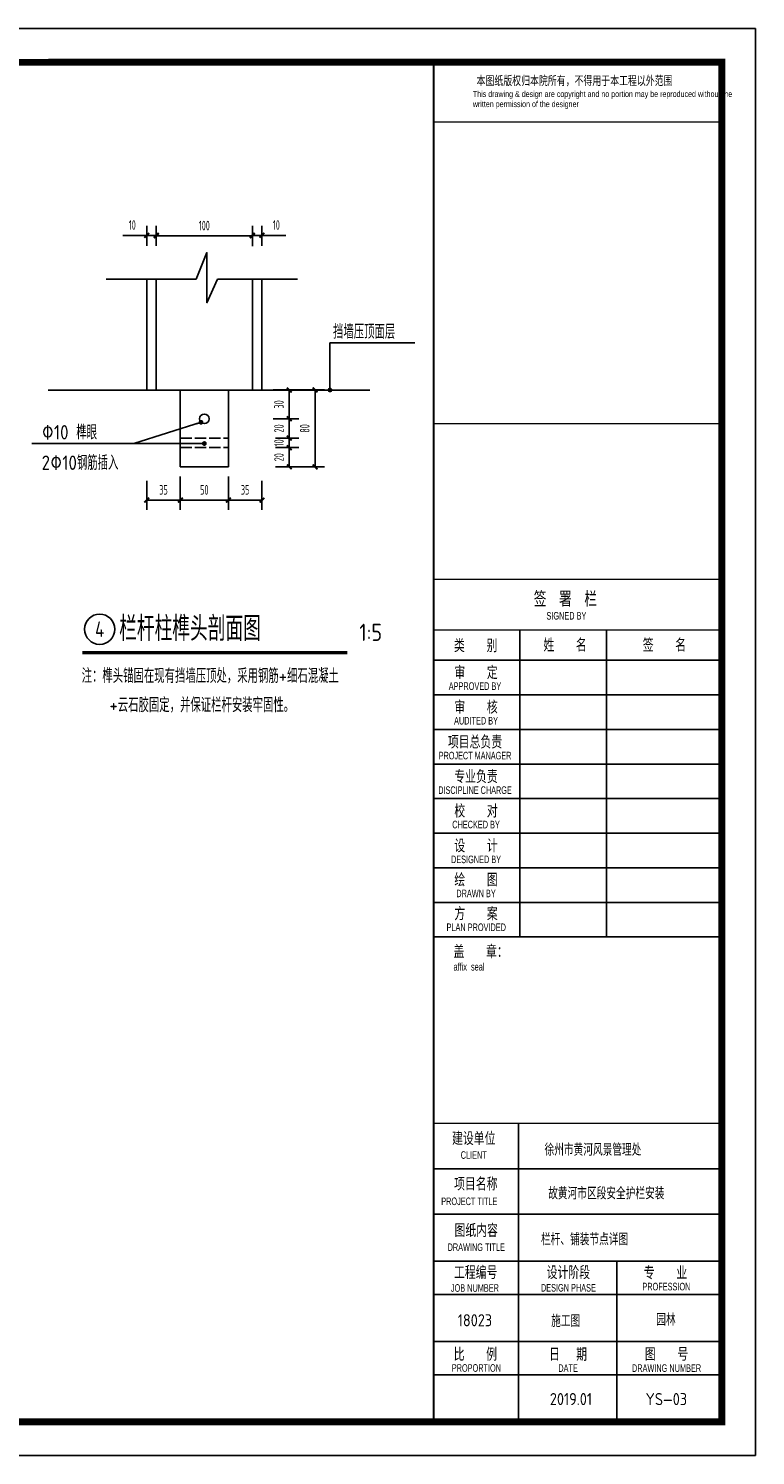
# Model space of a CAD drawing. Extents: x 40412 to 208412, y 14720 to 44420.
# Tile 8 of 8: x 193273 to 208412, y 14720 to 44420. Entities that reach past the tile are written whole.
import ezdxf
from ezdxf.enums import TextEntityAlignment as Align

# ---------------------------------------------------------------- set-up
doc = ezdxf.new("R2010")
doc.units = 0
doc.header["$LTSCALE"] = 1000
doc.header["$MEASUREMENT"] = 0
doc.linetypes.add('ACAD_ISO02W100', pattern=[15, 12, -3])
for name, color, linetype in [('(标注文字)', 7, 'Continuous'), ('DIM_SYMB', 3, 'Continuous'), ('PUB_TEXT', 7, 'Continuous')]:
    doc.layers.add(name, color=color, linetype=linetype)
doc.styles.add('AHZ', font='sysz.shx', dxfattribs={"width": 0.7, "bigfont": 'syfs.shx'})
doc.styles.add('ARIAL', font='arial.ttf', dxfattribs={"width": 0.8})
doc.styles.add('HJCHT', font='simhei.ttf', dxfattribs={"width": 0.7})
doc.styles.add('HJCY', font='eurr____.ttf', dxfattribs={"width": 0.7})
doc.styles.get("Standard").update_dxf_attribs({"font": 'gbenor.shx', "bigfont": 'gbcbig.shx'})
doc.dimstyles.new('01', dxfattribs={"dimtxt": 200, "dimasz": 100, "dimexe": 200, "dimexo": 200, "dimgap": 100, "dimtad": 1, "dimtoh": 1, "dimdec": 0, "dimtxsty": 'AHZ', "dimblk": 'ARCHTICK', "dimcen": 50, "dimclrd": 3, "dimclre": 3, "dimclrt": 3, "dimadec": 0, "dimazin": 0, "dimtfac": 1, "dimtdec": 0, "dimtmove": 0, "dimatfit": 3, "dimldrblk": 'DOT', "dimfxl": 1, "dimarcsym": 0})

# ---------------------------------------------------------------- blocks, each defined once
blk = doc.blocks.new('A$C3E974239')
for p, q in [((500, 28997), (500, 20997)), ((900, 28997), (900, 20997)), ((1300, 28997), (1300, 20997)), ((1700, 28997), (1700, 20997)), ((500, 26997), (2100, 26997)), ((500, 24997), (2100, 24997)), ((500, 22997), (2100, 22997)), ((37093, 10792), (37093, 17183)), ((38894, 10792), (38894, 17183)), ((35300, 16552), (41300, 16552)), ((35300, 15832), (41300, 15832)), ((35300, 15112), (41300, 15112)), ((35300, 14392), (41300, 14392)), ((35300, 13672), (41300, 13672)), ((35300, 12952), (41300, 12952)), ((35300, 12232), (41300, 12232)), ((35300, 11512), (41300, 11512)), ((35300, 10792), (41300, 10792)), ((37064, 700), (37064, 6916)), ((35300, 5969), (41300, 5969)), ((35300, 5022), (41300, 5022)), ((35300, 4046), (41300, 4046)), ((39114, 700), (39114, 4046)), ((35300, 3349), (41300, 3349)), ((35300, 2373), (41300, 2373)), ((35300, 1676), (41300, 1676)), ((36424, 700), (41300, 700))]:
    blk.add_line(p, q)
for points in [[(42000, 29700), (42000, 0), (0, 0), (0, 29700)], [(500, 20997), (2100, 20997), (2100, 28997), (500, 28997)]]:
    blk.add_lwpolyline(points, close=True)
at = {"color": 0, "ltscale": 1000, "const_width": 141}
blk.add_lwpolyline([(41300, 29000), (41300, 700), (2100, 700), (2100, 28997)], close=True, dxfattribs=at)
for points, const_width in [([(35300, 28992), (35300, 700)], 43.7), ([(35300, 27757), (41295, 27757)], 27.6), ([(35300, 21477), (41294, 21477)], 27.6), ([(35300, 18237), (41300, 18237)], 27.6), ([(35300, 17183), (41300, 17183)], 27.6), ([(36424, 700), (41295, 700), (41295, 13216)], 63.1), ([(35300, 6916), (41300, 6916)], 27.6)]:
    blk.add_lwpolyline(points, dxfattribs=dict(const_width=const_width))
blk.add_lwpolyline([(41300, 28992), (41300, 700)])
at = {"width": 0.7}
for s, height, style, p in [('本图纸版权归本院所有，不得用于本工程以外范围', 189.32, 'HJCHT', (36191, 28523)), ('盖    章：', 236.7, 'HJCHT', (35711, 10376)), ('affix  seal', 157.77, 'HJCY', (35711, 10093))]:
    blk.add_text(s, height=height, dxfattribs=dict(at, style=style)).set_placement(p)
at = {"style": 'ARIAL'}
for s, p in [('电  气', (803, 25656)), ('给排水', (1203, 25656)), ('暖  通', (1603, 25656)), ('建  筑', (803, 21656)), ('结  构', (1203, 21656)), ('绿  化', (1603, 21656)), ('土  建', (1954, 21656))]:
    blk.add_text(s, height=177.9, rotation=90, dxfattribs=at).set_placement(p)
for s, height, style, width, p in [('签  署  栏', 276.1, 'HJCHT', 0.7, (38041, 17840)), (' SIGNED BY', 157.8, 'HJCY', 0.7, (38041, 17477)), ('类    别', 236.7, 'HJCHT', 0.7, (36173, 16867)), ('姓    名', 236.7, 'HJCHT', 0.7, (38035, 16880)), ('签    名', 236.7, 'HJCHT', 0.7, (40104, 16880)), ('审    定', 236.7, 'HJCHT', 0.7, (36180, 16308)), ('APPROVED BY', 157.77, 'HJCY', 0.7, (36159, 16013)), ('审    核', 236.7, 'HJCHT', 0.7, (36180, 15586)), ('AUDITED BY', 157.8, 'HJCY', 0.7, (36180, 15292)), ('项目总负责', 236.7, 'HJCHT', 0.7, (36159, 14861)), ('专业负责', 236.7, 'HJCHT', 0.7, (36180, 14142)), ('DISCIPLINE CHARGE', 157.77, 'HJCY', 0.6, (36159, 13848)), ('校    对', 236.7, 'HJCHT', 0.7, (36180, 13426)), ('CHECKED BY', 157.8, 'HJCY', 0.7, (36180, 13132)), ('设    计', 236.7, 'HJCHT', 0.7, (36180, 12701)), ('DESIGNED BY', 157.77, 'HJCY', 0.7, (36180, 12407)), ('绘    图', 236.7, 'HJCHT', 0.7, (36180, 11993)), ('DRAWN BY', 157.8, 'HJCY', 0.7, (36180, 11698)), ('方    案', 236.7, 'HJCHT', 0.7, (36180, 11288)), ('PLAN PROVIDED', 157.77, 'HJCY', 0.7, (36185, 10994)), ('建设单位', 236.7, 'HJCHT', 0.7, (36133, 6610)), ('CLIENT', 157.8, 'HJCY', 0.7, (36133, 6253)), ('项目名称', 236.7, 'HJCHT', 0.7, (36175, 5663)), ('PROJECT TITLE', 157.77, 'HJCY', 0.7, (36040, 5290)), ('图纸内容', 236.7, 'HJCHT', 0.7, (36184, 4696)), ('工程编号', 236.7, 'HJCHT', 0.7, (36173, 3821)), ('设计阶段', 236.7, 'HJCHT', 0.7, (38104, 3819)), ('专    业', 236.7, 'HJCHT', 0.7, (40126, 3814)), ('JOB NUMBER', 157.8, 'HJCY', 0.7, (36157, 3486)), ('DESIGN PHASE', 157.77, 'HJCY', 0.7, (38104, 3490)), ('PROFESSION', 157.8, 'HJCY', 0.7, (40145, 3515)), ('比    例', 236.7, 'HJCHT', 0.7, (36166, 2116)), ('日   期', 236.7, 'HJCHT', 0.7, (38097, 2113)), ('图    号', 236.7, 'HJCHT', 0.7, (40148, 2113)), ('PROPORTION', 157.8, 'HJCY', 0.7, (36188, 1821)), ('DATE', 157.8, 'HJCY', 0.7, (38097, 1818)), ('DRAWING NUMBER', 157.77, 'HJCY', 0.7, (40148, 1818))]:
    blk.add_text(s, height=height, dxfattribs=dict(style=style, width=width)).set_placement(p, align=Align.MIDDLE)
at = {"style": 'HJCY', "oblique": 0.7, "width": 0.6}
blk.add_text('PROJECT MANAGER', height=157.77, dxfattribs=at).set_placement((36159, 14567), align=Align.MIDDLE)
at = {"style": 'HJCY', "width": 0.7}
blk.add_text('DRAWING TITLE', height=157.77, dxfattribs=at).set_placement((35588, 4335), align=Align.MIDDLE_LEFT)
at = {"insert": (36114, 28401), "char_height": 126.216, "width": 4559.55, "attachment_point": 1, "style": 'HJCY'}
blk.add_mtext('This drawing & design are copyright and no portion may be reproduced without the written permission of the designer', dxfattribs=at)
blk = doc.blocks.new('_ArchTick')
at = {"color": 0, "linetype": 'ByBlock', "const_width": 0.4}
blk.add_lwpolyline([(-0.5, -0.5), (0.5, 0.5)], dxfattribs=at)
blk = doc.blocks.new('*D77')
at = {"color": 3, "lineweight": -2, "transparency": 16777216}
for p, q in [((196434, 35097), (196434, 34405)), ((197434, 35097), (197434, 34405)), ((196434, 34605), (197434, 34605))]:
    blk.add_line(p, q, dxfattribs=at)
at = {"layer": 'Defpoints', "color": 0, "transparency": 16777216}
for p in [(196434, 35297), (197434, 35297), (197434, 34605)]:
    blk.add_point(p, dxfattribs=at)
at = {"color": 3, "lineweight": -2, "transparency": 16777216, "xscale": 100, "yscale": 100, "zscale": 100, "rotation": 180}
blk.add_blockref('_ArchTick', (196434, 34605), dxfattribs=at)
at = {"color": 3, "lineweight": -2, "transparency": 16777216, "xscale": 100, "yscale": 100, "zscale": 100}
blk.add_blockref('_ArchTick', (197434, 34605), dxfattribs=at)
at = {"color": 3, "transparency": 16777216, "insert": (196934, 34819), "char_height": 200, "attachment_point": 5, "style": 'AHZ'}
blk.add_mtext('50', dxfattribs=at)
blk = doc.blocks.new('_DOT')
at = {"color": 0, "linetype": 'ByBlock'}
blk.add_line((-0.5, 0), (-1, 0), dxfattribs=at)
at = {"color": 0, "linetype": 'ByBlock', "const_width": 0.5}
blk.add_lwpolyline([(-0.25, 0, 1), (0.25, 0, 1)], format="xyb", close=True, dxfattribs=at)
blk = doc.blocks.new('*D78')
at = {"color": 3, "lineweight": -2, "transparency": 16777216}
for p, q in [((195734, 35006), (195734, 34405)), ((196434, 35006), (196434, 34405)), ((196434, 34605), (195734, 34605))]:
    blk.add_line(p, q, dxfattribs=at)
at = {"layer": 'Defpoints', "color": 0, "transparency": 16777216}
for p in [(195734, 35206), (196434, 35206), (195734, 34605)]:
    blk.add_point(p, dxfattribs=at)
at = {"color": 3, "lineweight": -2, "transparency": 16777216, "xscale": 100, "yscale": 100, "zscale": 100, "rotation": 180}
blk.add_blockref('_ArchTick', (195734, 34605), dxfattribs=at)
at = {"color": 3, "lineweight": -2, "transparency": 16777216, "xscale": 100, "yscale": 100, "zscale": 100}
blk.add_blockref('_ArchTick', (196434, 34605), dxfattribs=at)
at = {"color": 3, "transparency": 16777216, "insert": (196084, 34819), "char_height": 200, "attachment_point": 5, "style": 'AHZ'}
blk.add_mtext('35', dxfattribs=at)
blk = doc.blocks.new('*D79')
at = {"color": 3, "lineweight": -2, "transparency": 16777216}
for p, q in [((197434, 35006), (197434, 34405)), ((198134, 35006), (198134, 34405)), ((197434, 34605), (198134, 34605))]:
    blk.add_line(p, q, dxfattribs=at)
at = {"layer": 'Defpoints', "color": 0, "transparency": 16777216}
for p in [(197434, 35206), (198134, 35206), (198134, 34605)]:
    blk.add_point(p, dxfattribs=at)
at = {"color": 3, "lineweight": -2, "transparency": 16777216, "xscale": 100, "yscale": 100, "zscale": 100, "rotation": 180}
blk.add_blockref('_ArchTick', (197434, 34605), dxfattribs=at)
at = {"color": 3, "lineweight": -2, "transparency": 16777216, "xscale": 100, "yscale": 100, "zscale": 100}
blk.add_blockref('_ArchTick', (198134, 34605), dxfattribs=at)
at = {"color": 3, "transparency": 16777216, "insert": (197784, 34819), "char_height": 200, "attachment_point": 5, "style": 'AHZ'}
blk.add_mtext('35', dxfattribs=at)
blk = doc.blocks.new('*D80')
at = {"color": 3, "lineweight": -2, "transparency": 16777216}
for p, q in [((195734, 40116), (195234, 40116)), ((195734, 39896), (195734, 40316)), ((195934, 40116), (195734, 40116)), ((195934, 39896), (195934, 40316))]:
    blk.add_line(p, q, dxfattribs=at)
at = {"layer": 'Defpoints', "color": 0, "transparency": 16777216}
for p in [(195734, 40116), (195734, 39696), (195934, 39696)]:
    blk.add_point(p, dxfattribs=at)
at = {"color": 3, "lineweight": -2, "transparency": 16777216, "xscale": 100, "yscale": 100, "zscale": 100, "rotation": 180}
blk.add_blockref('_ArchTick', (195734, 40116), dxfattribs=at)
at = {"color": 3, "lineweight": -2, "transparency": 16777216, "xscale": 100, "yscale": 100, "zscale": 100}
blk.add_blockref('_ArchTick', (195934, 40116), dxfattribs=at)
at = {"color": 3, "transparency": 16777216, "insert": (195434, 40331), "char_height": 200, "attachment_point": 5, "style": 'AHZ'}
blk.add_mtext('10', dxfattribs=at)
blk = doc.blocks.new('*D81')
at = {"color": 3, "lineweight": -2, "transparency": 16777216}
for p, q in [((195934, 39896), (195934, 40306)), ((195934, 40106), (197934, 40106)), ((197934, 39894), (197934, 40306))]:
    blk.add_line(p, q, dxfattribs=at)
at = {"layer": 'Defpoints', "color": 0, "transparency": 16777216}
for p in [(197934, 40106), (195934, 39696), (197934, 39694)]:
    blk.add_point(p, dxfattribs=at)
at = {"color": 3, "lineweight": -2, "transparency": 16777216, "xscale": 100, "yscale": 100, "zscale": 100, "rotation": 180}
blk.add_blockref('_ArchTick', (195934, 40106), dxfattribs=at)
at = {"color": 3, "lineweight": -2, "transparency": 16777216, "xscale": 100, "yscale": 100, "zscale": 100}
blk.add_blockref('_ArchTick', (197934, 40106), dxfattribs=at)
at = {"color": 3, "transparency": 16777216, "insert": (196934, 40320), "char_height": 200, "attachment_point": 5, "style": 'AHZ'}
blk.add_mtext('100', dxfattribs=at)
blk = doc.blocks.new('*D82')
at = {"color": 3, "lineweight": -2, "transparency": 16777216}
for p, q in [((197934, 39896), (197934, 40316)), ((197934, 40116), (198134, 40116)), ((198134, 39896), (198134, 40316)), ((198134, 40116), (198634, 40116))]:
    blk.add_line(p, q, dxfattribs=at)
at = {"layer": 'Defpoints', "color": 0, "transparency": 16777216}
for p in [(198134, 40116), (197934, 39696), (198134, 39696)]:
    blk.add_point(p, dxfattribs=at)
at = {"color": 3, "lineweight": -2, "transparency": 16777216, "xscale": 100, "yscale": 100, "zscale": 100, "rotation": 180}
blk.add_blockref('_ArchTick', (197934, 40116), dxfattribs=at)
at = {"color": 3, "lineweight": -2, "transparency": 16777216, "xscale": 100, "yscale": 100, "zscale": 100}
blk.add_blockref('_ArchTick', (198134, 40116), dxfattribs=at)
at = {"color": 3, "transparency": 16777216, "insert": (198434, 40331), "char_height": 200, "attachment_point": 5, "style": 'AHZ'}
blk.add_mtext('10', dxfattribs=at)
blk = doc.blocks.new('*D83')
at = {"color": 3, "lineweight": -2, "transparency": 16777216}
for p, q in [((198862, 36897), (199440, 36897)), ((199240, 35297), (199240, 36897)), ((198862, 35297), (199440, 35297))]:
    blk.add_line(p, q, dxfattribs=at)
at = {"layer": 'Defpoints', "color": 0, "transparency": 16777216}
for p in [(198662, 36897), (199240, 36897), (198662, 35297)]:
    blk.add_point(p, dxfattribs=at)
at = {"color": 3, "lineweight": -2, "transparency": 16777216, "xscale": 100, "yscale": 100, "zscale": 100}
for p, rotation in [((199240, 36897), 90), ((199240, 35297), 270)]:
    blk.add_blockref('_ArchTick', p, dxfattribs=dict(at, rotation=rotation))
at = {"color": 3, "transparency": 16777216, "insert": (199025, 36097), "char_height": 200, "attachment_point": 5, "rotation": 90, "style": 'AHZ'}
blk.add_mtext('80', dxfattribs=at)
blk = doc.blocks.new('*D84')
at = {"color": 3, "lineweight": -2, "transparency": 16777216}
for p, q in [((198414, 35697), (198903, 35697)), ((198703, 35697), (198703, 35297)), ((198414, 35297), (198903, 35297))]:
    blk.add_line(p, q, dxfattribs=at)
at = {"layer": 'Defpoints', "color": 0, "transparency": 16777216}
for p in [(198214, 35697), (198214, 35297), (198703, 35297)]:
    blk.add_point(p, dxfattribs=at)
at = {"color": 3, "lineweight": -2, "transparency": 16777216, "xscale": 100, "yscale": 100, "zscale": 100}
for p, rotation in [((198703, 35697), 90), ((198703, 35297), 270)]:
    blk.add_blockref('_ArchTick', p, dxfattribs=dict(at, rotation=rotation))
at = {"color": 3, "transparency": 16777216, "insert": (198488, 35497), "char_height": 200, "attachment_point": 5, "rotation": 90, "style": 'AHZ'}
blk.add_mtext('20', dxfattribs=at)
blk = doc.blocks.new('*D85')
at = {"color": 3, "lineweight": -2, "transparency": 16777216}
for p, q in [((198414, 35897), (198903, 35897)), ((198414, 35697), (198903, 35697)), ((198703, 35697), (198703, 35897))]:
    blk.add_line(p, q, dxfattribs=at)
at = {"layer": 'Defpoints', "color": 0, "transparency": 16777216}
for p in [(198214, 35897), (198214, 35697), (198703, 35897)]:
    blk.add_point(p, dxfattribs=at)
at = {"color": 3, "lineweight": -2, "transparency": 16777216, "xscale": 100, "yscale": 100, "zscale": 100}
for p, rotation in [((198703, 35897), 90), ((198703, 35697), 270)]:
    blk.add_blockref('_ArchTick', p, dxfattribs=dict(at, rotation=rotation))
at = {"color": 3, "transparency": 16777216, "insert": (198488, 35797), "char_height": 200, "attachment_point": 5, "rotation": 90, "style": 'AHZ'}
blk.add_mtext('10', dxfattribs=at)
blk = doc.blocks.new('*D86')
at = {"color": 3, "lineweight": -2, "transparency": 16777216}
for p, q in [((198370, 36897), (198903, 36897)), ((198703, 36297), (198703, 36897)), ((198370, 36297), (198903, 36297))]:
    blk.add_line(p, q, dxfattribs=at)
at = {"layer": 'Defpoints', "color": 0, "transparency": 16777216}
for p in [(198170, 36897), (198703, 36897), (198170, 36297)]:
    blk.add_point(p, dxfattribs=at)
at = {"color": 3, "lineweight": -2, "transparency": 16777216, "xscale": 100, "yscale": 100, "zscale": 100}
for p, rotation in [((198703, 36897), 90), ((198703, 36297), 270)]:
    blk.add_blockref('_ArchTick', p, dxfattribs=dict(at, rotation=rotation))
at = {"color": 3, "transparency": 16777216, "insert": (198488, 36597), "char_height": 200, "attachment_point": 5, "rotation": 90, "style": 'AHZ'}
blk.add_mtext('30', dxfattribs=at)
blk = doc.blocks.new('*D87')
at = {"color": 3, "lineweight": -2, "transparency": 16777216}
for p, q in [((198614, 36297), (198903, 36297)), ((198703, 35897), (198703, 36297)), ((198614, 35897), (198903, 35897))]:
    blk.add_line(p, q, dxfattribs=at)
at = {"layer": 'Defpoints', "color": 0, "transparency": 16777216}
for p in [(198414, 36297), (198703, 36297), (198414, 35897)]:
    blk.add_point(p, dxfattribs=at)
at = {"color": 3, "lineweight": -2, "transparency": 16777216, "xscale": 100, "yscale": 100, "zscale": 100}
for p, rotation in [((198703, 36297), 90), ((198703, 35897), 270)]:
    blk.add_blockref('_ArchTick', p, dxfattribs=dict(at, rotation=rotation))
at = {"color": 3, "transparency": 16777216, "insert": (198488, 36097), "char_height": 200, "attachment_point": 5, "rotation": 90, "style": 'AHZ'}
blk.add_mtext('20', dxfattribs=at)

msp = doc.modelspace()

# ---------------------------------------------------------------- linework, layer by layer
for p, q in [((195734, 39202.2), (195734, 36896.7)), ((195934, 39202.2), (195934, 36896.7)), ((197934, 39200.4), (197934, 36896.7)), ((198134, 39200.4), (198134, 36896.7)), ((193684.7, 36896.7), (200379.6, 36896.7)), ((196434, 36896.7), (196434, 35296.7)), ((197434, 36896.7), (197434, 35296.7)), ((196434, 35296.7), (197434, 35296.7))]:
    msp.add_line(p, q)
at = {"color": 8, "linetype": 'ACAD_ISO02W100', "ltscale": 0.02}
for p, q in [((196434, 35896.7), (197434, 35896.7)), ((196434, 35696.7), (197434, 35696.7))]:
    msp.add_line(p, q, dxfattribs=at)
msp.add_lwpolyline([(194891.2, 39202.2), (196761, 39202.2), (196986.5, 39755.6), (196986.5, 38711.3), (197211.3, 39200.4), (198871.2, 39200.4)])
msp.add_circle((196934, 36296.7), 100)
at = {"layer": 'DIM_SYMB', "const_width": 70}
msp.add_lwpolyline([(194391.4, 31430.7), (199909.8, 31430.7)], dxfattribs=at)
at = {"layer": 'PUB_TEXT'}
msp.add_circle((194755.2, 31917.7, -700000), 315, dxfattribs=at)

# ---------------------------------------------------------------- block references
msp.add_blockref('A$C3E974239', (166412.1, 14720.3))

# ---------------------------------------------------------------- texts
at = {"layer": '(标注文字)', "color": 0}
for s, p in [('挡墙压顶面层', (199614.2, 37961.8)), ('%%13010 榫眼', (193545.3, 35866.5)), ('2%%13010钢筋插入', (193545.3, 35232.9)), ('注：榫头锚固在现有挡墙压顶处，采用钢筋+细石混凝土', (194378.9, 30797.7)), ('+云石胶固定，并保证栏杆安装牢固性。', (194957.7, 30190.7))]:
    msp.add_text(s, height=300, dxfattribs=at).set_placement(p)
at = {"layer": '(标注文字)', "color": 6}
for s, p in [('徐州市黄河风景管理处', (205027.6, 21097.9)), ('故黄河市区段安全护栏安装', (205305.9, 20190.6)), ('栏杆、铺装节点详图', (204852.4, 19232.5)), ('18023', (202569.6, 17534.6)), ('施工图', (204460.4, 17534.6)), ('园林', (206548.5, 17562.1)), ('2019.01', (204569.2, 15894)), ('YS—03', (206555.6, 15894))]:
    msp.add_text(s, height=252.15, dxfattribs=at).set_placement(p, align=Align.MIDDLE)
at = {"layer": 'PUB_TEXT', "width": 1.092752}
msp.add_text('4', height=325.3, dxfattribs=at).set_placement((194659, 31755, -700000), (194851.5, 31755, -700000), align=Align.FIT)
at = {"layer": 'PUB_TEXT'}
for s, height, p in [('栏杆柱榫头剖面图', 512.2, (195160.8, 31673.1, -700000)), ('1:5', 358.54, (200161.2, 31673.1, -700000))]:
    msp.add_text(s, height=height, dxfattribs=at).set_placement(p)

# ---------------------------------------------------------------- dimensions: what is measured, and where the dimension line sits
for base, p2, picture, middle in [((195734, 40116.5), (195734, 39695.8), '*D80', (195434, 40330.7)), ((197934, 40106.1), (197934, 39694), '*D81', (196934, 40320.4))]:
    dim = msp.add_linear_dim(base=base, p1=(195934, 39695.8), p2=p2, dimstyle='01', override={"dimlfac": 0.05})
    dim.commit()
    dim.dimension.update_dxf_attribs({"geometry": picture, "text_midpoint": middle})
dim = msp.add_linear_dim(base=(198134, 40116.5), p1=(197934, 39695.8), p2=(198134, 39695.8), angle=180, dimstyle='01', override={"dimlfac": 0.05})
dim.commit()
dim.dimension.update_dxf_attribs({"geometry": '*D82', "text_midpoint": (198434, 40330.7)})
for p1, p2, distance, picture, middle in [((198169.7, 36296.7), (198169.7, 36896.7), -532.9, '*D86', (198488.3, 36596.7)), ((198662.2, 35296.7), (198662.2, 36896.7), -577.4, '*D83', (199025.4, 36096.7)), ((196434, 35205.9), (195734, 35205.9), 601.2, '*D78', (196084, 34819)), ((196434, 35296.7), (197434, 35296.7), -692, '*D77', (196934, 34819)), ((197434, 35205.9), (198134, 35205.9), -601.2, '*D79', (197784, 34819))]:
    dim = msp.add_aligned_dim(p1=p1, p2=p2, distance=distance, dimstyle='01', override={"dimlfac": 0.05})
    dim.commit()
    dim.dimension.update_dxf_attribs({"geometry": picture, "text_midpoint": middle})
for base, p1, p2, angle, picture, middle, dimtype in [((198702.6, 36296.7), (198414, 35896.7), (198414, 36296.7), 90, '*D87', (198702.6, 36096.7), 160), ((198702.6, 35896.7), (198214, 35696.7), (198214, 35896.7), 90, '*D85', (198702.6, 35796.7), 161), ((198702.6, 35296.7), (198214, 35696.7), (198214, 35296.7), 270, '*D84', (198702.6, 35496.7), 161)]:
    dim = msp.add_linear_dim(base=base, p1=p1, p2=p2, angle=angle, dimstyle='01', override={"dimlfac": 0.05})
    dim.commit()
    dim.dimension.update_dxf_attribs({"geometry": picture, "text_midpoint": middle, "dimtype": dimtype})

# ---------------------------------------------------------------- leaders
for points in [[(199550.2, 36896.7), (199550.2, 37875.4), (201317.6, 37875.4)], [(196864.6, 36224.7), (195463.3, 35782.9)], [(196934, 35782.9), (193339.4, 35782.9)]]:
    msp.add_leader(points, dimstyle='01', override={"dimgap": 100, "dimtad": 0})

doc.saveas('drawing.dxf')
